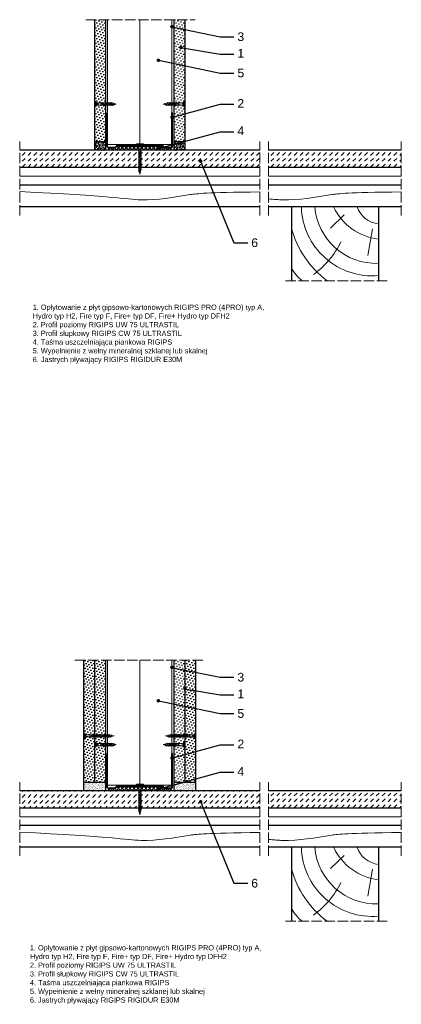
# Model space of a CAD drawing. Header units: millimetres. Extents: x 1324 to 4205, y 472 to 1604.
# Tile 2 of 3: x 2691 to 3130, y 472 to 1604. Entities that reach past the tile are written whole.
import ezdxf
from ezdxf import colors
from ezdxf.entities.mleader import LeaderData, LeaderLine
from ezdxf.math import Vec2, Vec3

# ---------------------------------------------------------------- set-up
doc = ezdxf.new("R2010")
doc.units = ezdxf.units.MM
doc.linetypes.add('ACAD_ISO02W100', pattern=[15, 12, -3])
for name, color, linetype, lineweight in [('_ISOVER WELNA', 7, 'BATTING', 9), ('_RIGIPS AKCESORIA', 7, 'Continuous', 18), ('_RIGIPS G-K', 7, 'Continuous', 25), ('_RIGIPS PROFIL', 7, 'Continuous', 18), ('KRESKOWANIE', 7, 'Continuous', 9), ('OPISY', 7, 'Continuous', 9), ('PRZERYWANA', 7, 'ACAD_ISO02W100', 9)]:
    doc.layers.add(name, color=color, linetype=linetype, lineweight=lineweight)
doc.styles.get("Standard").update_dxf_attribs({"font": 'arial.ttf'})
doc.linetypes.add('BATTING', pattern='A,0.00254,-2.54,[134,ltypeshp.shx,S=2.54,R=0,X=-2.54,Y=0],-5.08,[134,ltypeshp.shx,S=2.54,R=180,X=2.54,Y=0],-2.54', length=10.16254)

# ---------------------------------------------------------------- blocks, each defined once
blk = doc.blocks.new('UW 75 ULTRASTIL')
h = blk.add_hatch()
h.set_pattern_fill('ANSI31', color=256, scale=0.5, style=0)
h.paths.add_polyline_path([(-11.9, 0.6), (-11.6, 1.2, -0.286951), (-10.7, 1.8), (10.2, 1.8), (41.3, 1.8, -0.286951), (42.2, 1.2), (42.5, 0.6, 0.286951), (43.4, 0), (52, 0, 0.414214), (52.8, 0.8), (52.8, 40), (52.2, 40), (52.2, 0.8, -0.414214), (52, 0.5), (43.8, 0.5, -0.286951), (42.9, 1.1), (42.5, 1.8, 0.286951), (41.6, 2.3), (-11, 2.3, 0.286951), (-11.9, 1.8), (-12.3, 1.1, -0.286951), (-13.2, 0.5), (-21.4, 0.5, -0.414214), (-21.6, 0.8), (-21.6, 40), (-22.2, 40), (-22.2, 0.8, 0.414214), (-21.4, 0), (-12.8, 0, 0.286951)])
for p, q in [((-22.2, 0.8), (-22.2, 40)), ((-22.2, 40), (-21.6, 40)), ((-21.6, 0.8), (-21.6, 40)), ((52.2, 0.8), (52.2, 40)), ((52.8, 40), (52.2, 40)), ((52.8, 0.8), (52.8, 40)), ((-21.4, 0.5), (-13.2, 0.5)), ((-21.4, 0), (-12.8, 0)), ((-12.3, 1.1), (-11.9, 1.8)), ((-11.9, 0.6), (-11.6, 1.2)), ((-11, 2.3), (41.6, 2.3)), ((-10.7, 1.8), (41.3, 1.8)), ((42.5, 0.6), (42.2, 1.2)), ((42.9, 1.1), (42.5, 1.8)), ((43.4, 0), (52, 0)), ((43.8, 0.5), (52, 0.5))]:
    blk.add_line(p, q)
for centre, radius, start, end in [((-21.4, 0.8), 0.8, 180, 270), ((-21.4, 0.8), 0.25, 180, 270), ((-13.2, 1.6), 1, 270, 334.0435), ((-12.8, 1), 1, 270, 334.0435), ((-11, 1.3), 1, 90, 154.0435), ((-10.7, 0.8), 1, 90, 154.0435), ((41.3, 0.8), 1, 25.9565, 90), ((41.6, 1.3), 1, 25.9565, 90), ((43.4, 1), 1, 205.9565, 270), ((43.8, 1.6), 1, 205.9565, 270), ((52, 0.8), 0.8, 270, 0), ((52, 0.8), 0.25, 270, 0)]:
    blk.add_arc(centre, radius, start, end)
blk = doc.blocks.new('TN 25')
at = {"layer": '_RIGIPS AKCESORIA'}
for p, q in [((0, -0.8), (0, 7.2)), ((0, 7.2), (0.5, 7.2)), ((0.5, 4.8), (0, 4.8)), ((0, 3.5), (1.8, 3.5)), ((0, 2.8), (1.8, 2.8)), ((0.5, 1.6), (0, 1.6)), ((0.5, 7.2), (0.5, 4.8)), ((0.5, -0.8), (0.5, 1.6)), ((1.8, 3.5), (1.8, 4.2)), ((1.8, 2.8), (1.8, 2.2)), ((3, 4.5), (8.5, 4.5)), ((7.5, 2), (3.5, 2)), ((7.1, 4.5), (7.1, 3.2)), ((8, 2), (7.1, 4.5)), ((7.1, 3.2), (7.6, 1.5)), ((7.6, 1.5), (8, 2)), ((9.4, 2), (8, 2)), ((8.5, 4.5), (8.8, 5)), ((9.6, 1.5), (8.5, 4.5)), ((8.8, 5), (9.9, 2)), ((9, 4.5), (10.1, 4.5)), ((9.9, 2), (9.6, 1.5)), ((11, 2), (9.9, 2)), ((10.1, 4.5), (10.4, 5)), ((11.2, 1.5), (10.1, 4.5)), ((10.4, 5), (11.6, 2)), ((10.6, 4.5), (11.7, 4.5)), ((11.6, 2), (11.2, 1.5)), ((12.6, 2), (11.6, 2)), ((11.7, 4.5), (12, 5)), ((12.8, 1.5), (11.7, 4.5)), ((12, 5), (13.1, 2)), ((12.2, 4.5), (13.2, 4.5)), ((13.1, 2), (12.8, 1.5)), ((14.1, 2), (13.1, 2)), ((13.2, 4.5), (13.5, 5)), ((14.3, 1.5), (13.2, 4.5)), ((13.5, 5), (14.7, 2)), ((13.7, 4.5), (14.8, 4.5)), ((14.7, 2), (14.3, 1.5)), ((15.7, 2), (14.7, 2)), ((14.8, 4.5), (15.1, 5)), ((15.9, 1.5), (14.8, 4.5)), ((15.1, 5), (16.3, 2)), ((15.3, 4.5), (16.4, 4.5)), ((16.3, 2), (15.9, 1.5)), ((17.4, 2), (16.3, 2)), ((16.4, 4.5), (16.7, 5)), ((17.6, 1.5), (16.4, 4.5)), ((16.7, 5), (17.9, 2)), ((16.9, 4.5), (18, 4.5)), ((17.9, 2), (17.6, 1.5)), ((18.9, 2), (17.9, 2)), ((18, 4.5), (18.3, 5)), ((19.1, 1.5), (18, 4.5)), ((18.3, 5), (19.5, 2)), ((18.5, 4.5), (19.7, 4.5)), ((19.5, 2), (19.1, 1.5)), ((19.5, 2), (20.6, 2)), ((19.7, 4.5), (20, 5)), ((20.8, 1.5), (19.7, 4.5)), ((20, 5), (21.1, 2)), ((20.2, 4.5), (20.7, 4.5)), ((20.7, 4.5), (22.3, 4)), ((21.1, 2), (20.8, 1.5)), ((21.1, 2), (21.8, 2.1)), ((21.8, 1.8), (21.7, 3.3)), ((21.7, 3.3), (22.1, 2.4)), ((22.1, 2.4), (21.8, 1.8)), ((22.7, 2.4), (22.1, 2.4)), ((22.3, 4), (22.6, 4.4)), ((22.7, 2.4), (22.3, 4)), ((22.6, 4.4), (23, 2.7)), ((22.7, 3.8), (25, 3.2)), ((23, 2.7), (22.7, 2.4)), ((25, 3.2), (23, 2.7)), ((0, -0.8), (0.5, -0.8))]:
    blk.add_line(p, q, dxfattribs=at)
for centre, major_axis, ratio, start_param, end_param in [((3.1, 7.7), (0.17, 3.2), 0.826134, 1.773653, 3.180586), ((0, 0.9), (0, 3.93), 0.848176, -0.720942, -0.151112), ((3.4, -1.6), (0.28, 3.57), 0.832181, 0.035984, 1.430787), ((-2.7, 15.9), (0, 14.8), 0.848176, 3.399396, 3.475072), ((0.6, 4.6), (0, 2.81), 0.848176, 3.475072, 3.862535), ((1.7, 3.2), (0, 0.895), 0.848176, -1.552777, -0.720942), ((1.7, 3.2), (0, 0.895), 0.848176, 3.862535, 4.730408)]:
    blk.add_ellipse(centre, major_axis=major_axis, ratio=ratio, start_param=start_param, end_param=end_param, dxfattribs=at)
blk = doc.blocks.new('TN 35')
at = {"layer": '_RIGIPS AKCESORIA'}
for p, q in [((0, -0.8), (0, 7.2)), ((0, 7.2), (0.5, 7.2)), ((0.5, 4.8), (0, 4.8)), ((0, 3.5), (1.8, 3.5)), ((0, 2.8), (1.8, 2.8)), ((0.5, 1.6), (0, 1.6)), ((0.5, 7.2), (0.5, 4.8)), ((0.5, -0.8), (0.5, 1.6)), ((1.8, 3.5), (1.8, 4.2)), ((1.8, 2.8), (1.8, 2.2)), ((3, 4.5), (8.5, 4.5)), ((7.5, 2), (3.5, 2)), ((7.1, 4.5), (7.1, 3.2)), ((8, 2), (7.1, 4.5)), ((7.1, 3.2), (7.6, 1.5)), ((7.6, 1.5), (8, 2)), ((9.4, 2), (8, 2)), ((8.5, 4.5), (8.8, 5)), ((9.6, 1.5), (8.5, 4.5)), ((8.8, 5), (9.9, 2)), ((9, 4.5), (10.1, 4.5)), ((9.9, 2), (9.6, 1.5)), ((11, 2), (9.9, 2)), ((10.1, 4.5), (10.4, 5)), ((11.2, 1.5), (10.1, 4.5)), ((10.4, 5), (11.6, 2)), ((10.6, 4.5), (11.7, 4.5)), ((11.6, 2), (11.2, 1.5)), ((12.6, 2), (11.6, 2)), ((11.7, 4.5), (12, 5)), ((12.8, 1.5), (11.7, 4.5)), ((12, 5), (13.1, 2)), ((12.2, 4.5), (13.2, 4.5)), ((13.1, 2), (12.8, 1.5)), ((14.1, 2), (13.1, 2)), ((13.2, 4.5), (13.5, 5)), ((14.3, 1.5), (13.2, 4.5)), ((13.5, 5), (14.7, 2)), ((13.7, 4.5), (14.8, 4.5)), ((14.7, 2), (14.3, 1.5)), ((15.7, 2), (14.7, 2)), ((14.8, 4.5), (15.1, 5)), ((15.9, 1.5), (14.8, 4.5)), ((15.1, 5), (16.3, 2)), ((15.3, 4.5), (16.4, 4.5)), ((16.3, 2), (15.9, 1.5)), ((17.4, 2), (16.3, 2)), ((16.4, 4.5), (16.7, 5)), ((17.6, 1.5), (16.4, 4.5)), ((16.7, 5), (17.9, 2)), ((16.9, 4.5), (18, 4.5)), ((17.9, 2), (17.6, 1.5)), ((18.9, 2), (17.8, 2)), ((18, 4.5), (18.3, 5)), ((19.1, 1.5), (18, 4.5)), ((18.3, 5), (19.5, 2)), ((18.5, 4.5), (19.6, 4.5)), ((19.5, 2), (19.1, 1.5)), ((20.5, 2), (19.4, 2)), ((19.6, 4.5), (19.9, 5)), ((20.7, 1.5), (19.6, 4.5)), ((19.9, 5), (21, 2)), ((20.1, 4.5), (21.1, 4.5)), ((21, 2), (20.7, 1.5)), ((22.1, 2), (21, 2)), ((21.1, 4.5), (21.5, 5)), ((22.3, 1.5), (21.1, 4.5)), ((21.5, 5), (22.6, 2)), ((21.7, 4.5), (22.7, 4.5)), ((22.6, 2), (22.3, 1.5)), ((23.7, 2), (22.6, 2)), ((22.7, 4.5), (23, 5)), ((23.9, 1.5), (22.7, 4.5)), ((23, 5), (24.2, 2)), ((23.2, 4.5), (24.3, 4.5)), ((24.2, 2), (23.9, 1.5)), ((25.2, 2), (24.1, 2)), ((24.3, 4.5), (24.6, 5)), ((25.4, 1.5), (24.3, 4.5)), ((24.6, 5), (25.8, 2)), ((24.8, 4.5), (25.9, 4.5)), ((25.8, 2), (25.4, 1.5)), ((26.8, 2), (25.7, 2)), ((25.9, 4.5), (26.2, 5)), ((27, 1.5), (25.9, 4.5)), ((26.2, 5), (27.3, 2)), ((26.4, 4.5), (27.4, 4.5)), ((27.3, 2), (27, 1.5)), ((28.4, 2), (27.3, 2)), ((27.4, 4.5), (27.8, 5)), ((28.6, 1.5), (27.4, 4.5)), ((27.8, 5), (28.9, 2)), ((28, 4.5), (29.1, 4.5)), ((28.9, 2), (28.6, 1.5)), ((28.9, 2), (30.1, 2)), ((29.1, 4.5), (29.4, 5)), ((30.3, 1.5), (29.1, 4.5)), ((29.4, 5), (30.6, 2)), ((29.7, 4.5), (30.1, 4.5)), ((30.1, 4.5), (31.7, 4)), ((30.6, 2), (30.3, 1.5)), ((30.6, 2), (31.3, 2.1)), ((31.3, 1.8), (31.1, 3.3)), ((31.1, 3.3), (31.6, 2.4)), ((31.6, 2.4), (31.3, 1.8)), ((32.1, 2.4), (31.6, 2.4)), ((31.7, 4), (32, 4.4)), ((32.1, 2.4), (31.7, 4)), ((32, 4.4), (32.5, 2.7)), ((32.5, 2.7), (32.1, 2.4)), ((32.2, 3.8), (35, 3.2)), ((35, 3.2), (32.5, 2.7)), ((0, -0.8), (0.5, -0.8))]:
    blk.add_line(p, q, dxfattribs=at)
for centre, major_axis, ratio, start_param, end_param in [((3.1, 7.7), (0.17, 3.2), 0.826134, 1.773653, 3.180586), ((0, 0.9), (0, 3.93), 0.848176, -0.720942, -0.151112), ((3.4, -1.6), (0.28, 3.57), 0.832181, 0.035984, 1.430787), ((-2.7, 15.9), (0, 14.8), 0.848176, 3.399396, 3.475072), ((0.6, 4.6), (0, 2.81), 0.848176, 3.475072, 3.862535), ((1.7, 3.2), (0, 0.895), 0.848176, -1.552777, -0.720942), ((1.7, 3.2), (0, 0.895), 0.848176, 3.862535, 4.730408)]:
    blk.add_ellipse(centre, major_axis=major_axis, ratio=ratio, start_param=start_param, end_param=end_param, dxfattribs=at)
blk = doc.blocks.new('drew kres')
at = {"layer": 'KRESKOWANIE'}
for p, q in [((2017.1, 418.9), (2001.3, 403.8)), ((2049.6, 403), (2044.3, 372.2))]:
    blk.add_line(p, q, dxfattribs=at)
for centre, radius, start, end in [((2049.6, 430.4), 81.6, 181.4719, 274.904), ((2053.9, 433.9), 70.7, 184.4672, 272.1435), ((2064, 455.7), 65, 204.8961, 263.4825), ((2059.8, 437.9), 29.4, 198.9536, 263.6559), ((2063.5, 432), 110.5, 194.5935, 233.3849), ((1921.6, 433), 102.3, 306.0245, 333.8719), ((1998.3, 380.1), 47.2, 207.8359, 231.0916)]:
    blk.add_arc(centre, radius, start, end, dxfattribs=at)
blk = doc.blocks.new('_Dot')
at = {"color": 0, "linetype": 'ByBlock', "lineweight": -2}
blk.add_line((-0.5, 0), (-1, 0), dxfattribs=at)
at = {"color": 0, "linetype": 'ByBlock', "const_width": 0.5}
blk.add_lwpolyline([(-0.25, 0, 1), (0.25, 0, 1)], format="xyb", close=True, dxfattribs=at)

msp = doc.modelspace()

# ---------------------------------------------------------------- hatches: boundary and pattern name
at = {"layer": '_RIGIPS G-K'}
h = msp.add_hatch(dxfattribs=at)
h.set_pattern_fill('DOTS', color=256, scale=2, angle=45, style=0)
h.set_pattern_definition([(45, (1190.6565, 20), (-1.122532, 3.367596), [0, -3.175])])
h.paths.add_polyline_path([(2789.9, 1604.1), (2777.4, 1604.1), (2777.4, 1464.1), (2789.9, 1464.1)])
h = msp.add_hatch(dxfattribs=at)
h.set_pattern_fill('DOTS', color=256, scale=2, angle=45, style=0)
h.set_pattern_definition([(45, (1218.6565, 20), (-1.122532, 3.367596), [0, -3.175])])
h.paths.add_polyline_path([(2881.4, 1604.1), (2868.9, 1604.1), (2868.9, 1464.1), (2881.4, 1464.1)])
h = msp.add_hatch(dxfattribs=at)
h.set_pattern_fill('AR-SAND', color=256, scale=0.05, style=0)
h.set_pattern_definition([(37.5, (1190.6565, 20), (-0.0800016, 2.4470662), [0, -1.9304, 0, -2.159, 0, -2.06375]), (7.5, (1190.6565, 20), (2.2476164, 3.5841255), [0, -1.0414, 0, -1.7399, 0, -0.66675]), (327.5, (1189.0944, 20), (3.9549619, 0.007186), [0, -0.635, 0, -2.286, 0, -2.9845]), (317.5, (1189.0944, 20), (3.817782, 1.1146466), [0, -0.3175, 0, -1.4986, 0, -1.7145])])
h.paths.add_polyline_path([(2789.9, 1464.1), (2777.4, 1464.1), (2777.4, 1454.1), (2789.9, 1454.1)])
h = msp.add_hatch(dxfattribs=at)
h.set_pattern_fill('AR-SAND', color=256, scale=0.05, style=0)
h.set_pattern_definition([(37.5, (1218.6565, 20), (-0.0800016, 2.4470662), [0, -1.9304, 0, -2.159, 0, -2.06375]), (7.5, (1218.6565, 20), (2.2476164, 3.5841255), [0, -1.0414, 0, -1.7399, 0, -0.66675]), (327.5, (1217.0944, 20), (3.9549619, 0.007186), [0, -0.635, 0, -2.286, 0, -2.9845]), (317.5, (1217.0944, 20), (3.817782, 1.1146466), [0, -0.3175, 0, -1.4986, 0, -1.7145])])
h.paths.add_polyline_path([(2881.4, 1464.1), (2868.9, 1464.1), (2868.9, 1454.1), (2881.4, 1454.1)])
h = msp.add_hatch(dxfattribs=at)
h.set_pattern_fill('DOTS', color=256, scale=2, angle=45, style=0)
h.set_pattern_definition([(45, (1178.1565, -716.3024), (-1.122532, 3.367596), [0, -3.175])])
h.paths.add_polyline_path([(2777.4, 867.8), (2764.9, 867.8), (2764.9, 727.8), (2777.4, 727.8)])
h = msp.add_hatch(dxfattribs=at)
h.set_pattern_fill('DOTS', color=256, scale=2, angle=45, style=0)
h.set_pattern_definition([(45, (1190.6565, -716.3024), (-1.122532, 3.367596), [0, -3.175])])
h.paths.add_polyline_path([(2789.9, 867.8), (2777.4, 867.8), (2777.4, 727.8), (2789.9, 727.8)])
h = msp.add_hatch(dxfattribs=at)
h.set_pattern_fill('DOTS', color=256, scale=2, angle=45, style=0)
h.set_pattern_definition([(45, (1218.6565, -716.3024), (-1.122532, 3.367596), [0, -3.175])])
h.paths.add_polyline_path([(2881.4, 867.8), (2868.9, 867.8), (2868.9, 727.8), (2881.4, 727.8)])
h = msp.add_hatch(dxfattribs=at)
h.set_pattern_fill('DOTS', color=256, scale=2, angle=45, style=0)
h.set_pattern_definition([(45, (1231.1565, -716.3024), (-1.122532, 3.367596), [0, -3.175])])
h.paths.add_polyline_path([(2893.9, 867.8), (2881.4, 867.8), (2881.4, 727.8), (2893.9, 727.8)])
h = msp.add_hatch(dxfattribs=at)
h.set_pattern_fill('AR-SAND', color=256, scale=0.05, style=0)
h.set_pattern_definition([(37.5, (877.1565, -408.2415), (-0.0800016, 2.4470662), [0, -1.9304, 0, -2.159, 0, -2.06375]), (7.5, (877.1565, -408.2415), (2.2476164, 3.5841255), [0, -1.0414, 0, -1.7399, 0, -0.66675]), (327.5, (875.5944, -408.2415), (3.9549619, 0.007186), [0, -0.635, 0, -2.286, 0, -2.9845]), (317.5, (875.5944, -408.2415), (3.8177823, 1.1146466), [0, -0.3175, 0, -1.4986, 0, -1.7145])])
h.paths.add_polyline_path([(2789.9, 727.8), (2764.9, 727.8), (2764.9, 717.8), (2789.9, 717.8)])
h = msp.add_hatch(dxfattribs=at)
h.set_pattern_fill('AR-SAND', color=256, scale=0.05, style=0)
h.set_pattern_definition([(37.5, (880.1565, -408.2415), (-0.0800016, 2.4470662), [0, -1.9304, 0, -2.159, 0, -2.06375]), (7.5, (880.1565, -408.2415), (2.2476164, 3.5841255), [0, -1.0414, 0, -1.7399, 0, -0.66675]), (327.5, (878.5944, -408.2415), (3.9549619, 0.007186), [0, -0.635, 0, -2.286, 0, -2.9845]), (317.5, (878.5944, -408.2415), (3.8177823, 1.1146466), [0, -0.3175, 0, -1.4986, 0, -1.7145])])
h.paths.add_polyline_path([(2893.9, 727.8), (2868.9, 727.8), (2868.9, 717.8), (2893.9, 717.8)])
at = {"layer": 'KRESKOWANIE'}
h = msp.add_hatch(dxfattribs=at)
h.set_pattern_fill('DASH', color=256, scale=1.5, angle=45, style=0)
h.set_pattern_definition([(45, (572.689, 0), (4e-16, 6.735192), [4.7625, -4.7625])])
h.paths.add_polyline_path([(2967.4, 1454.1), (2691.4, 1454.1), (2691.4, 1434.1), (2967.4, 1434.1)])
h = msp.add_hatch(dxfattribs=at)
h.set_pattern_fill('ANSI37', color=256, angle=90, style=0)
h.set_pattern_definition([(135, (878.6565, 20), (-2.245064, -2.245064), []), (225, (878.6565, 20), (2.245064, -2.245064), [])])
h.paths.add_polyline_path([(2865.5, 1457.1), (2857.6, 1457.1, -0.286951), (2856.7, 1457.7), (2856.3, 1458.4, 0.286951), (2855.4, 1458.9), (2803.4, 1458.9, 0.286951), (2802.5, 1458.4), (2802.2, 1457.7, -0.286951), (2801.3, 1457.1), (2793.3, 1457.1), (2793.3, 1454.1), (2865.5, 1454.1)])
h = msp.add_hatch(dxfattribs=at)
h.set_pattern_fill('DASH', color=256, scale=1.5, angle=45, style=0)
h.set_pattern_definition([(45, (1653.1402, 4e-12), (4e-16, 6.735192), [4.7625, -4.7625])])
h.paths.add_polyline_path([(3129.9, 1454.1), (2977.4, 1454.1), (2977.4, 1434.1), (3129.9, 1434.1)])
h = msp.add_hatch(dxfattribs=at)
h.set_pattern_fill('DASH', color=256, scale=1.5, angle=45, style=0)
h.set_pattern_definition([(45, (572.689, -428.2415), (4e-16, 6.735192), [4.7625, -4.7625])])
h.paths.add_polyline_path([(2967.4, 717.8), (2691.4, 717.8), (2691.4, 697.8), (2967.4, 697.8)])
h = msp.add_hatch(dxfattribs=at)
h.set_pattern_fill('ANSI37', color=256, angle=90, style=0)
h.set_pattern_definition([(135, (878.6565, -716.3024), (-2.245064, -2.245064), []), (225, (878.6565, -716.3024), (2.245064, -2.245064), [])])
h.paths.add_polyline_path([(2865.5, 720.8), (2857.6, 720.8, -0.286951), (2856.7, 721.4), (2856.3, 722.1, 0.286951), (2855.4, 722.6), (2803.4, 722.6, 0.286951), (2802.5, 722.1), (2802.2, 721.4, -0.286951), (2801.3, 720.8), (2793.3, 720.8), (2793.3, 717.8), (2865.5, 717.8)])
h = msp.add_hatch(dxfattribs=at)
h.set_pattern_fill('DASH', color=256, scale=1.5, angle=45, style=0)
h.set_pattern_definition([(45, (1653.1402, -736.3024), (4e-16, 6.735192), [4.7625, -4.7625])])
h.paths.add_polyline_path([(3129.9, 717.8), (2977.4, 717.8), (2977.4, 697.8), (3129.9, 697.8)])

# ---------------------------------------------------------------- linework, layer by layer
for p, q in [((2967.4, 1454.1), (2691.4, 1454.1)), ((3129.9, 1454.1), (2977.4, 1454.1)), ((2967.4, 1434.1), (2691.4, 1434.1)), ((3129.9, 1434.1), (2977.4, 1434.1)), ((2967.4, 1414.1), (2691.4, 1414.1)), ((3129.9, 1414.1), (2977.4, 1414.1)), ((2967.4, 1389.1), (2691.4, 1389.1)), ((3129.9, 1389.1), (2977.4, 1389.1)), ((3003.7, 1389.1), (3003.7, 1304.1)), ((3103.7, 1389.1), (3103.7, 1304.1)), ((2967.4, 717.8), (2691.4, 717.8)), ((3129.9, 717.8), (2977.4, 717.8)), ((2967.4, 697.8), (2691.4, 697.8)), ((3129.9, 697.8), (2977.4, 697.8)), ((2967.4, 677.8), (2691.4, 677.8)), ((3129.9, 677.8), (2977.4, 677.8)), ((2967.4, 652.8), (2691.4, 652.8)), ((3129.9, 652.8), (2977.4, 652.8)), ((3003.7, 652.8), (3003.7, 567.8)), ((3103.7, 652.8), (3103.7, 567.8))]:
    msp.add_line(p, q)
at = {"layer": '_ISOVER WELNA', "ltscale": 3.6}
for p, q in [((2829.4, 1604.1), (2829.4, 1459.5)), ((2829.4, 867.8), (2829.4, 723.2))]:
    msp.add_line(p, q, dxfattribs=at)
at = {"layer": '_ISOVER WELNA', "ltscale": 0.95}
for p, q in [((2691.4, 1424.1), (2967.4, 1424.1)), ((2977.4, 1424.1), (3129.9, 1424.1)), ((2691.4, 687.8), (2967.4, 687.8)), ((2977.4, 687.8), (3129.9, 687.8))]:
    msp.add_line(p, q, dxfattribs=at)
at = {"layer": '_RIGIPS G-K'}
for p, q in [((2777.4, 1604.1), (2777.4, 1454.1)), ((2789.9, 1604.1), (2789.9, 1454.1)), ((2868.9, 1454.1), (2868.9, 1604.1)), ((2881.4, 1454.1), (2881.4, 1604.1)), ((2777.4, 1464.1), (2789.9, 1464.1)), ((2868.9, 1464.1), (2881.4, 1464.1)), ((2867.4, 1454.1), (2854.9, 1454.1)), ((2764.9, 867.8), (2764.9, 717.8)), ((2777.4, 867.8), (2777.4, 727.8)), ((2789.9, 867.8), (2789.9, 717.8)), ((2868.9, 717.8), (2868.9, 867.8)), ((2881.4, 727.8), (2881.4, 867.8)), ((2893.9, 717.8), (2893.9, 867.8)), ((2764.9, 727.8), (2789.9, 727.8)), ((2868.9, 727.8), (2893.9, 727.8)), ((2867.4, 717.8), (2854.9, 717.8))]:
    msp.add_line(p, q, dxfattribs=at)
at = {"layer": '_RIGIPS PROFIL', "lineweight": 9}
for p, q in [((2792.5, 1604.1), (2792.5, 1460.5)), ((2866.3, 1604.1), (2866.3, 1460.5)), ((2866.3, 1460.5), (2792.5, 1460.5)), ((2792.5, 867.8), (2792.5, 724.2)), ((2866.3, 867.8), (2866.3, 724.2)), ((2866.3, 724.2), (2792.5, 724.2))]:
    msp.add_line(p, q, dxfattribs=at)
at = {"layer": 'KRESKOWANIE'}
for p, q in [((2793.3, 1457.1), (2793.3, 1454.1)), ((2865.5, 1457.1), (2865.5, 1454.1)), ((2793.3, 720.8), (2793.3, 717.8)), ((2865.5, 720.8), (2865.5, 717.8))]:
    msp.add_line(p, q, dxfattribs=at)
for points, knots in [([(2691.4, 1406.5), (2796.5, 1401.8), (2832.2, 1392.9), (2876.7, 1401.8), (2903.6, 1405.3), (2967.4, 1406.2)], [6.686545, 6.686545, 6.686545, 6.686545, 59.146745, 116.016123, 140.325128, 140.325128, 140.325128, 140.325128]), ([(2977.4, 1398.2), (2984, 1397.6), (3007.4, 1395.4), (3039.2, 1401.8), (3066.1, 1405.3), (3129.9, 1406.2)], [44.764065, 44.764065, 44.764065, 44.764065, 59.146745, 116.016123, 140.325128, 140.325128, 140.325128, 140.325128]), ([(2691.4, 670.2), (2796.5, 665.5), (2832.2, 656.6), (2876.7, 665.5), (2903.6, 669), (2967.4, 669.9)], [6.686545, 6.686545, 6.686545, 6.686545, 59.146745, 116.016123, 140.325128, 140.325128, 140.325128, 140.325128]), ([(2977.4, 661.9), (2984, 661.3), (3007.4, 659.1), (3039.2, 665.5), (3066.1, 669), (3129.9, 669.9)], [44.764065, 44.764065, 44.764065, 44.764065, 59.146745, 116.016123, 140.325128, 140.325128, 140.325128, 140.325128])]:
    msp.add_open_spline(points, degree=3, knots=knots, dxfattribs=at)
at = {"layer": 'PRZERYWANA'}
for p, q in [((2767.4, 1604.1), (2892.9, 1604.1)), ((2691.4, 1379.1), (2691.4, 1464.1)), ((2967.4, 1379.1), (2967.4, 1464.1)), ((2977.4, 1379.1), (2977.4, 1464.1)), ((2977.4, 1379.1), (2977.4, 1464.1)), ((3129.9, 1379.1), (3129.9, 1464.1)), ((3113.7, 1304.1), (2993.7, 1304.1)), ((2754.9, 867.8), (2903.9, 867.8)), ((2691.4, 642.8), (2691.4, 727.8)), ((2967.4, 642.8), (2967.4, 727.8)), ((2977.4, 642.8), (2977.4, 727.8)), ((3129.9, 642.8), (3129.9, 727.8)), ((3113.7, 567.8), (2993.7, 567.8))]:
    msp.add_line(p, q, dxfattribs=at)

# ---------------------------------------------------------------- block references
for p in [(2814.1, 1457.1), (2814.1, 720.8)]:
    msp.add_blockref('UW 75 ULTRASTIL', p)
at = {"layer": '_RIGIPS AKCESORIA'}
for name, p in [('TN 25', (2777.4, 1503.9)), ('TN 35', (2764.9, 777.6)), ('TN 25', (2777.4, 767.6))]:
    msp.add_blockref(name, p, dxfattribs=at)
at = {"layer": '_RIGIPS AKCESORIA', "xscale": -1}
for name, p in [('TN 25', (2881.4, 1503.9)), ('TN 35', (2893.9, 777.6)), ('TN 25', (2881.4, 767.6))]:
    msp.add_blockref(name, p, dxfattribs=at)
at = {"layer": '_RIGIPS AKCESORIA', "rotation": 270}
for p in [(2826.3, 1461.5), (2826.3, 725.2)]:
    msp.add_blockref('TN 35', p, dxfattribs=at)
at = {"layer": 'KRESKOWANIE'}
for p in [(1047.1, 960.8), (1047.1, 224.5)]:
    msp.add_blockref('drew kres', p, dxfattribs=at)

# ---------------------------------------------------------------- texts
at = {"char_height": 6, "attachment_point": 1}
for insert, width in [((2706.4, 1276.6), 273.193), ((2703.2, 540.3), 271.582)]:
    msp.add_mtext('1. Opłytowanie z płyt gipsowo-kartonowych RIGIPS PRO (4PRO) typ A, Hydro typ H2, Fire typ F, Fire+ typ DF, Fire+ Hydro typ DFH2\\P2. Profil poziomy RIGIPS UW 75 ULTRASTIL\\P3. Profil słupkowy RIGIPS CW 75 ULTRASTIL\\P4. Taśma uszczelniająca piankowa RIGIPS\\P5. Wypełnienie z wełny mineralnej szklanej lub skalnej\\P6. Jastrych pływający RIGIPS RIGIDUR E30M', dxfattribs=dict(at, insert=insert, width=width))

# ---------------------------------------------------------------- leaders
at = {"layer": 'OPISY'}
ml = msp.add_multileader_mtext('Standard', dxfattribs=at)
ml.set_content('3', color=256)
ml.set_leader_properties()
ml.set_arrow_properties(name='DOT')
ml.build(insert=Vec2(0, 0))
ctx = ml.context
ctx.base_point, ctx.char_height, ctx.landing_gap_size, ctx.plane_origin = Vec3(2937.6, 1584.5), 10, 4, Vec3(2745, 1728.2)
notes = []
notes.append((ctx, [(0, (1, 1, 0), (2921.6, 1584.5), (1, 0), 16, [(0, [(2866.3, 1596)], 0, [])])]))
ctx.mtext.insert, ctx.mtext.flow_direction = Vec3(2941.6, 1589.6), 5
ml = msp.add_multileader_mtext('Standard', dxfattribs=at)
ml.set_content('1', color=256)
ml.set_leader_properties()
ml.set_arrow_properties(name='DOT')
ml.build(insert=Vec2(0, 0))
ctx = ml.context
ctx.base_point, ctx.char_height, ctx.landing_gap_size, ctx.plane_origin = Vec3(2937.6, 1564.5), 10, 4, Vec3(2745, 1708.2)
notes.append((ctx, [(0, (1, 1, 0), (2921.6, 1564.5), (1, 0), 16, [(0, [(2876.9, 1572.1)], 0, [])])]))
ctx.mtext.insert, ctx.mtext.flow_direction = Vec3(2941.6, 1570.5), 5
ml = msp.add_multileader_mtext('Standard', dxfattribs=at)
ml.set_content('5', color=256)
ml.set_leader_properties()
ml.set_arrow_properties(name='DOT')
ml.build(insert=Vec2(0, 0))
ctx = ml.context
ctx.base_point, ctx.char_height, ctx.landing_gap_size, ctx.plane_origin = Vec3(2937.6, 1542.8), 10, 4, Vec3(2745, 1686.5)
notes.append((ctx, [(0, (1, 1, 0), (2921.6, 1542.8), (1, 0), 16, [(0, [(2850.8, 1557.5)], 0, [])])]))
ctx.mtext.insert, ctx.mtext.flow_direction = Vec3(2941.6, 1547.9), 5
ml = msp.add_multileader_mtext('Standard', dxfattribs=at)
ml.set_content('2', color=256)
ml.set_leader_properties()
ml.set_arrow_properties(name='DOT')
ml.build(insert=Vec2(0, 0))
ctx = ml.context
ctx.base_point, ctx.char_height, ctx.landing_gap_size, ctx.plane_origin = Vec3(2937.6, 1506.9), 10, 4, Vec3(2745, 1650.6)
notes.append((ctx, [(0, (1, 1, 0), (2921.6, 1506.9), (1, 0), 16, [(0, [(2866.4, 1491.8)], 0, [])])]))
ctx.mtext.insert, ctx.mtext.flow_direction = Vec3(2941.6, 1512.9), 5
ml = msp.add_multileader_mtext('Standard', dxfattribs=at)
ml.set_content('4', color=256)
ml.set_leader_properties()
ml.set_arrow_properties(name='DOT')
ml.build(insert=Vec2(0, 0))
ctx = ml.context
ctx.base_point, ctx.char_height, ctx.landing_gap_size, ctx.plane_origin = Vec3(2937.6, 1475.4), 10, 4, Vec3(2745, 1619)
notes.append((ctx, [(0, (1, 1, 0), (2921.6, 1475.4), (1, 0), 16, [(0, [(2850.8, 1456.2)], 0, [])])]))
ctx.mtext.insert, ctx.mtext.flow_direction = Vec3(2941.6, 1481.4), 5
ml = msp.add_multileader_mtext('Standard', dxfattribs=at)
ml.set_content('6', color=256)
ml.set_leader_properties()
ml.set_arrow_properties(name='DOT')
ml.build(insert=Vec2(0, 0))
ctx = ml.context
ctx.base_point, ctx.char_height, ctx.landing_gap_size, ctx.plane_origin = Vec3(2953.5, 1347.7), 10, 4, Vec3(2760.9, 1491.4)
notes.append((ctx, [(0, (1, 1, 0), (2937.5, 1347.7), (1, 0), 16, [(0, [(2899.4, 1441.5)], 0, [])])]))
ctx.mtext.insert, ctx.mtext.flow_direction = Vec3(2957.5, 1352.8), 5
ml = msp.add_multileader_mtext('Standard', dxfattribs=at)
ml.set_content('3', color=256)
ml.set_leader_properties()
ml.set_arrow_properties(name='DOT')
ml.build(insert=Vec2(0, 0))
ctx = ml.context
ctx.base_point, ctx.char_height, ctx.landing_gap_size, ctx.plane_origin = Vec3(2937.6, 848.2), 10, 4, Vec3(2745, 991.8)
notes.append((ctx, [(0, (1, 1, 0), (2921.6, 848.2), (1, 0), 16, [(0, [(2866.3, 859.7)], 0, [])])]))
ctx.mtext.insert, ctx.mtext.flow_direction = Vec3(2941.6, 853.3), 5
ml = msp.add_multileader_mtext('Standard', dxfattribs=at)
ml.set_content('1', color=256)
ml.set_leader_properties()
ml.set_arrow_properties(name='DOT')
ml.build(insert=Vec2(0, 0))
ctx = ml.context
ctx.base_point, ctx.char_height, ctx.landing_gap_size, ctx.plane_origin = Vec3(2937.6, 828.2), 10, 4, Vec3(2745, 971.9)
notes.append((ctx, [(0, (1, 1, 0), (2921.6, 828.2), (1, 0), 16, [(0, [(2881.4, 835)], 0, [])])]))
ctx.mtext.insert, ctx.mtext.flow_direction = Vec3(2941.6, 834.2), 5
ml = msp.add_multileader_mtext('Standard', dxfattribs=at)
ml.set_content('5', color=256)
ml.set_leader_properties()
ml.set_arrow_properties(name='DOT')
ml.build(insert=Vec2(0, 0))
ctx = ml.context
ctx.base_point, ctx.char_height, ctx.landing_gap_size, ctx.plane_origin = Vec3(2937.6, 806.5), 10, 4, Vec3(2745, 950.2)
notes.append((ctx, [(0, (1, 1, 0), (2921.6, 806.5), (1, 0), 16, [(0, [(2850.8, 821.2)], 0, [])])]))
ctx.mtext.insert, ctx.mtext.flow_direction = Vec3(2941.6, 811.6), 5
ml = msp.add_multileader_mtext('Standard', dxfattribs=at)
ml.set_content('2', color=256)
ml.set_leader_properties()
ml.set_arrow_properties(name='DOT')
ml.build(insert=Vec2(0, 0))
ctx = ml.context
ctx.base_point, ctx.char_height, ctx.landing_gap_size, ctx.plane_origin = Vec3(2937.6, 770.6), 10, 4, Vec3(2745, 914.3)
notes.append((ctx, [(0, (1, 1, 0), (2921.6, 770.6), (1, 0), 16, [(0, [(2866.4, 755.5)], 0, [])])]))
ctx.mtext.insert, ctx.mtext.flow_direction = Vec3(2941.6, 776.6), 5
ml = msp.add_multileader_mtext('Standard', dxfattribs=at)
ml.set_content('4', color=256)
ml.set_leader_properties()
ml.set_arrow_properties(name='DOT')
ml.build(insert=Vec2(0, 0))
ctx = ml.context
ctx.base_point, ctx.char_height, ctx.landing_gap_size, ctx.plane_origin = Vec3(2937.6, 739.1), 10, 4, Vec3(2745, 882.7)
notes.append((ctx, [(0, (1, 1, 0), (2921.6, 739.1), (1, 0), 16, [(0, [(2850.8, 719.9)], 0, [])])]))
ctx.mtext.insert, ctx.mtext.flow_direction = Vec3(2941.6, 745.1), 5
ml = msp.add_multileader_mtext('Standard', dxfattribs=at)
ml.set_content('6', color=256)
ml.set_leader_properties()
ml.set_arrow_properties(name='DOT')
ml.build(insert=Vec2(0, 0))
ctx = ml.context
ctx.base_point, ctx.char_height, ctx.landing_gap_size, ctx.plane_origin = Vec3(2953.5, 611.4), 10, 4, Vec3(2760.9, 755.1)
notes.append((ctx, [(0, (1, 1, 0), (2937.5, 611.4), (1, 0), 16, [(0, [(2899.4, 705.2)], 0, [])])]))
ctx.mtext.insert, ctx.mtext.flow_direction = Vec3(2957.5, 616.5), 5
for ctx, leaders in notes:
    for number, flags, end, landing, length, lines in leaders:
        leader = LeaderData()
        leader.index, (leader.has_last_leader_line, leader.has_dogleg_vector, leader.attachment_direction) = number, flags
        leader.last_leader_point, leader.dogleg_vector, leader.dogleg_length = Vec3(end), Vec3(landing), length
        for number, points, colour, breaks in lines:
            line = LeaderLine()
            line.index, line.vertices, line.color, line.breaks = number, Vec3.list(points), colors.encode_raw_color(colour), breaks
            leader.lines.append(line)
        ctx.leaders.append(leader)

doc.saveas('drawing.dxf')
